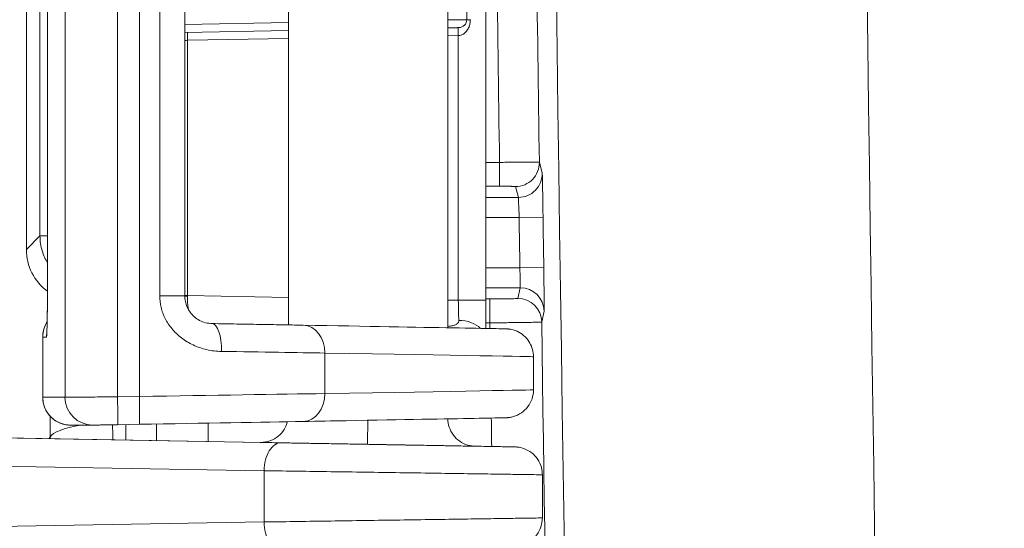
# Model space of a CAD drawing. Header units: inches. Extents: x -374 to 640, y -945 to 1059.
# Tile 141 of 222: x 119.777 to 121.013, y 49.73 to 50.369. Entities that reach past the tile are written whole.
import ezdxf

# ---------------------------------------------------------------- set-up
doc = ezdxf.new("R2010")
doc.units = ezdxf.units.IN
doc.header["$LTSCALE"] = 5
doc.header["$MEASUREMENT"] = 0
doc.layers.add('Visible (ANSI)', color=7, linetype='Continuous', lineweight=18)
doc.layers.add('Visible Narrow (ANSI)', color=7, linetype='Continuous', lineweight=5)

msp = doc.modelspace()

# ---------------------------------------------------------------- linework, layer by layer
at = {"layer": 'Visible (ANSI)'}
for p, q in [((120.1139, 50.91997), (120.1139, 49.98539)), ((120.3139, 50.92355), (120.3139, 49.98181)), ((120.36164, 50.88904), (120.36164, 50.01631)), ((119.98382, 50.02207), (119.98382, 50.88328)), ((119.78488, 50.08006), (119.78488, 50.83508)), ((119.81162, 50.83516), (119.81162, 50.07019)), ((120.33766, 50.36875), (120.33766, 50.5366)), ((119.98382, 50.35276), (120.1139, 50.35503)), ((119.8054, 49.97018), (119.8054, 49.89454)), ((120.42151, 49.94543), (120.42151, 49.90379)), ((119.84042, 49.85954), (119.8684, 49.85954)), ((119.89945, 49.86007), (119.92689, 49.86055)), ((119.90988, 49.84073), (119.90988, 49.86025)), ((120.07952, 49.83776), (119.75859, 49.84338)), ((120.36798, 49.83271), (120.34768, 49.83307)), ((120.43265, 49.79718), (120.43265, 49.74297))]:
    msp.add_line(p, q, dxfattribs=at)
for centre, major_axis, ratio, start_param, end_param in [((120.32766, 50.36875), (0, -0.01), 0.9998954, 0.0174533, 1.5707963), ((119.84989, 50.08008), (-0.04598, -0.04598), 0.9996955, 5.4979394, 6.4366021), ((120.13192, 49.95006), (0.00062, 0.03499), 0.7904204, 6.283182, 6.2835938), ((119.1715, 49.88259), (-1.25, -0.02121), 0.0002453, 3.1415885, 3.1415936), ((120.05488, 49.89829), (-0.24948, -0.00374), 0.000217, 6.283182, 6.2832076), ((119.92301, 49.86055), (-0.26506, -0.00463), 0.0002524, 1.5854216, 2.4823596), ((120.13192, 49.89916), (0.00062, -0.03499), 0.7904204, 6.2827736, 6.2831853), ((119.84042, 49.89454), (0, -0.035), 0.9998954, 0, 0.0000304), ((119.8684, 49.89454), (0, -0.035), 0.9998954, 0, 0.0174533), ((119.89883, 49.89507), (0.00061, -0.03499), 0.01446, 6.2829329, 6.2831853)]:
    msp.add_ellipse(centre, major_axis=major_axis, ratio=ratio, start_param=start_param, end_param=end_param, dxfattribs=at)
for points, knots in [([(120.3139, 50.35851), (120.31436, 50.35852), (120.31481, 50.35852), (120.31607, 50.35855), (120.31688, 50.35856), (120.31837, 50.35859), (120.31906, 50.3586), (120.32046, 50.35862), (120.32116, 50.35864), (120.32243, 50.35866), (120.323, 50.35867), (120.3241, 50.35869), (120.32463, 50.3587), (120.32554, 50.35871), (120.32592, 50.35872), (120.32663, 50.35873), (120.32693, 50.35874), (120.3274, 50.35875), (120.32757, 50.35875), (120.32779, 50.35875), (120.32785, 50.35876), (120.32784, 50.35876)], [0.035429, 0.035429, 0.035429, 0.035429, 0.09308989, 0.09308989, 0.20000009, 0.20000009, 0.29538955, 0.29538955, 0.40000007, 0.40000007, 0.49552041, 0.49552041, 0.60000004, 0.60000004, 0.6956674, 0.6956674, 0.80000002, 0.80000002, 0.89789191, 0.89789191, 1, 1, 1, 1]), ([(119.81054, 49.97455), (119.81054, 49.97455), (119.81054, 49.97455), (119.81054, 49.9746), (119.81057, 49.97494), (119.81065, 49.9764), (119.81071, 49.97795), (119.81088, 49.98298), (119.81098, 49.98715), (119.81118, 49.99808), (119.81128, 50.00536), (119.81145, 50.02189), (119.81151, 50.03142), (119.8116, 50.05062), (119.81162, 50.06046), (119.81162, 50.07019)], [0.14915857, 0.14915857, 0.14915857, 0.14915857, 0.15050991, 0.15050991, 0.17135049, 0.17135049, 0.21051955, 0.21051955, 0.27252264, 0.27252264, 0.34752865, 0.34752865, 0.42637606, 0.42637606, 0.50053629, 0.50053629, 0.50053629, 0.50053629]), ([(120.01798, 49.98708), (120.0152, 49.98713), (120.01246, 49.98751), (120.00721, 49.9889), (120.0047, 49.98989), (120, 49.99239), (119.99782, 49.9939), (119.99389, 49.99732), (119.99215, 49.99923), (119.98913, 50.00332), (119.98787, 50.00551), (119.98584, 50.01005), (119.98508, 50.01241), (119.98406, 50.01721), (119.98381, 50.01965), (119.98381, 50.02207)], [0, 0, 0, 0, 0.1428571, 0.1428571, 0.2857143, 0.2857143, 0.4285714, 0.4285714, 0.5714286, 0.5714286, 0.7142857, 0.7142857, 0.8571429, 0.8571429, 1, 1, 1, 1]), ([(120.36164, 50.01631), (120.36164, 50.00884), (120.36166, 50.00128), (120.36171, 49.9896), (120.36174, 49.98512), (120.36178, 49.98093)], [0, 0, 0, 0, 0.056914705, 0.056914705, 0.093945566, 0.093945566, 0.093945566, 0.093945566]), ([(119.8054, 49.97018), (119.8054, 49.97395), (119.80602, 49.97778), (119.80815, 49.9841), (119.80943, 49.98675), (119.81101, 49.98919)], [0, 0, 0, 0, 0.028763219, 0.028763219, 0.050823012, 0.050823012, 0.050823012, 0.050823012]), ([(120.13253, 49.98506), (120.12545, 49.98518), (120.11784, 49.98532), (120.10969, 49.98546), (120.10931, 49.98547), (120.10893, 49.98548), (120.10854, 49.98548), (120.09995, 49.98563), (120.09077, 49.9858), (120.08109, 49.98597), (120.07141, 49.98614), (120.06123, 49.98632), (120.0507, 49.9865), (120.05014, 49.98651), (120.04958, 49.98652), (120.04902, 49.98653), (120.03901, 49.98671), (120.02868, 49.98689), (120.01798, 49.98708)], [0, 0, 0, 0, 0.23877314, 0.23877314, 0.23877314, 0.25, 0.25, 0.25, 0.5, 0.5, 0.5, 0.75, 0.75, 0.75, 0.76327076, 0.76327076, 0.76327076, 0.99999387, 0.99999387, 0.99999387, 0.99999387]), ([(120.13255, 49.98506), (120.21296, 49.98363), (120.27715, 49.98248), (120.34257, 49.98129), (120.35957, 49.98097), (120.37638, 49.98065), (120.38056, 49.98057), (120.38468, 49.98049), (120.38569, 49.98047), (120.38678, 49.98044), (120.38705, 49.98043), (120.38753, 49.98042), (120.38766, 49.98042), (120.38821, 49.98039), (120.3884, 49.98038), (120.38902, 49.98034), (120.38931, 49.98032), (120.38998, 49.98026), (120.39025, 49.98023), (120.39085, 49.98016), (120.39119, 49.98012), (120.39225, 49.97996), (120.39304, 49.97982), (120.39696, 49.97899), (120.40017, 49.97782), (120.40595, 49.97472), (120.40864, 49.97274), (120.41331, 49.96817), (120.41535, 49.96552), (120.41839, 49.96016), (120.41951, 49.95744), (120.42109, 49.95165), (120.42151, 49.94853), (120.42151, 49.94543)], [0, 0, 0, 0, 1.0004479, 1.0004479, 1.52218, 1.52218, 1.7821918, 1.7821918, 1.9092947, 1.9092947, 1.9712793, 1.9712793, 2.0020969, 2.0020969, 2.0136745, 2.0136745, 2.0198997, 2.0198997, 2.0230087, 2.0230087, 2.0261174, 2.0261174, 2.0323641, 2.0323641, 2.0575163, 2.0575163, 2.082445, 2.082445, 2.1073718, 2.1073718, 2.1294467, 2.1294467, 2.1530531, 2.1530531, 2.1530531, 2.1530531]), ([(120.42151, 49.90379), (120.42151, 49.90002), (120.42088, 49.89619), (120.41849, 49.8891), (120.41671, 49.88573), (120.41224, 49.87979), (120.4095, 49.87714), (120.40339, 49.87291), (120.39994, 49.87127), (120.3956, 49.86999), (120.39479, 49.86978), (120.39347, 49.86949), (120.39295, 49.86939), (120.39189, 49.86921), (120.39134, 49.86913), (120.3906, 49.86903), (120.39036, 49.869), (120.38982, 49.86895), (120.38955, 49.86892), (120.38909, 49.86889), (120.38891, 49.86887), (120.3885, 49.86885), (120.38834, 49.86884), (120.38789, 49.86882), (120.38775, 49.86881), (120.38724, 49.86879), (120.38704, 49.86879), (120.38584, 49.86876), (120.38447, 49.86873), (120.37633, 49.86857), (120.36449, 49.86834), (120.31363, 49.86741), (120.25862, 49.86641), (120.16934, 49.86482), (120.1514, 49.8645), (120.13255, 49.86417)], [0, 0, 0, 0, 0.0287647, 0.0287647, 0.0570779, 0.0570779, 0.0854059, 0.0854059, 0.1137122, 0.1137122, 0.1201534, 0.1201534, 0.1242737, 0.1242737, 0.1289068, 0.1289068, 0.131415, 0.131415, 0.1352744, 0.1352744, 0.1397368, 0.1397368, 0.1475869, 0.1475869, 0.1668132, 0.1668132, 0.2244271, 0.2244271, 0.3973055, 0.3973055, 0.9176208, 0.9176208, 1.9184555, 1.9184555, 2.1529944, 2.1529944, 2.1529944, 2.1529944]), ([(119.84042, 49.85954), (119.84033, 49.85954), (119.84022, 49.85954), (119.83992, 49.85955), (119.83977, 49.85955), (119.83943, 49.85956), (119.83923, 49.85956), (119.8388, 49.85958), (119.83858, 49.85959), (119.83795, 49.85963), (119.83754, 49.85966), (119.83621, 49.85978), (119.83529, 49.85991), (119.83201, 49.86048), (119.82967, 49.86114), (119.82404, 49.86339), (119.82082, 49.8653), (119.81515, 49.87002), (119.81264, 49.8729), (119.80872, 49.87921), (119.80724, 49.88273), (119.80573, 49.88902), (119.8054, 49.89179), (119.8054, 49.89454)], [0, 0, 0, 0, 0.0031279, 0.0031279, 0.00499303, 0.00499303, 0.00675975, 0.00675975, 0.00857211, 0.00857211, 0.01170867, 0.01170867, 0.01881556, 0.01881556, 0.03711466, 0.03711466, 0.06499937, 0.06499937, 0.093331, 0.093331, 0.12165738, 0.12165738, 0.14263685, 0.14263685, 0.14263685, 0.14263685]), ([(120.07839, 49.83776), (120.07839, 49.83776), (120.07839, 49.83776), (120.07844, 49.83776), (120.07846, 49.83776), (120.07854, 49.83776), (120.07857, 49.83776), (120.07863, 49.83776), (120.07866, 49.83776), (120.07871, 49.83776), (120.07875, 49.83776), (120.07885, 49.83776), (120.07894, 49.83776), (120.07937, 49.83776), (120.07975, 49.83777), (120.08083, 49.8378), (120.08155, 49.83785), (120.08443, 49.83813), (120.08658, 49.83854), (120.09226, 49.84019), (120.09573, 49.84184), (120.10187, 49.84608), (120.10462, 49.84872), (120.10909, 49.85466), (120.11087, 49.85803), (120.11231, 49.8623), (120.11254, 49.86305), (120.11274, 49.86382)], [0.39189291, 0.39189291, 0.39189291, 0.39189291, 0.39536557, 0.39536557, 0.39723232, 0.39723232, 0.39792182, 0.39792182, 0.39826625, 0.39826625, 0.3986113, 0.3986113, 0.39930906, 0.39930906, 0.40210894, 0.40210894, 0.40760151, 0.40760151, 0.42413558, 0.42413558, 0.45266994, 0.45266994, 0.48098858, 0.48098858, 0.50931558, 0.50931558, 0.5153062, 0.5153062, 0.5153062, 0.5153062]), ([(120.31391, 49.86742), (120.31397, 49.86385), (120.3146, 49.86025), (120.31692, 49.85335), (120.3187, 49.84998), (120.32316, 49.84404), (120.32591, 49.84139), (120.33202, 49.83716), (120.33546, 49.83552), (120.34079, 49.83395), (120.34261, 49.83357), (120.34535, 49.83321), (120.34628, 49.83313), (120.3475, 49.83307), (120.34787, 49.83306), (120.34809, 49.83305), (120.34812, 49.83305), (120.34817, 49.83305), (120.34818, 49.83305), (120.34819, 49.83305), (120.3482, 49.83305), (120.3482, 49.83305)], [0.00159737, 0.00159737, 0.00159737, 0.00159737, 0.02876159, 0.02876159, 0.05707291, 0.05707291, 0.08540027, 0.08540027, 0.11372689, 0.11372689, 0.12775259, 0.12775259, 0.13480467, 0.13480467, 0.13717372, 0.13717372, 0.13897612, 0.13897612, 0.1407076, 0.1407076, 0.14306218, 0.14306218, 0.14306218, 0.14306218]), ([(119.86901, 49.85955), (119.86904, 49.85955), (119.86922, 49.85955), (119.86956, 49.85956), (119.86965, 49.85956), (119.86975, 49.85956), (119.86986, 49.85956), (119.87032, 49.85957), (119.87097, 49.85958), (119.87179, 49.85959), (119.87191, 49.8596), (119.87204, 49.8596), (119.87217, 49.8596), (119.87312, 49.85962), (119.87428, 49.85964), (119.87561, 49.85966), (119.87709, 49.85968), (119.87878, 49.85971), (119.88065, 49.85975), (119.88243, 49.85978), (119.88436, 49.85981), (119.8864, 49.85985), (119.88661, 49.85985), (119.88683, 49.85985), (119.88704, 49.85986), (119.88889, 49.85989), (119.89083, 49.85992), (119.89278, 49.85996), (119.89318, 49.85996), (119.89358, 49.85997), (119.89399, 49.85998), (119.89578, 49.86001), (119.89759, 49.86004), (119.89945, 49.86007)], [0, 0, 0, 0, 0.1131954, 0.1131954, 0.1131954, 0.1428571, 0.1428571, 0.1428571, 0.2674532, 0.2674532, 0.2674532, 0.2857143, 0.2857143, 0.2857143, 0.4213646, 0.4213646, 0.4213646, 0.5714286, 0.5714286, 0.5714286, 0.7142857, 0.7142857, 0.7142857, 0.7291785, 0.7291785, 0.7291785, 0.8571429, 0.8571429, 0.8571429, 0.8833848, 0.8833848, 0.8833848, 1, 1, 1, 1]), ([(120.36797, 49.83271), (120.37888, 49.83252), (120.38717, 49.83237), (120.39468, 49.83224), (120.39641, 49.83221), (120.39773, 49.83219), (120.39799, 49.83218), (120.39821, 49.83218), (120.39826, 49.83218), (120.39833, 49.83218), (120.39835, 49.83218), (120.39842, 49.83217), (120.39844, 49.83217), (120.39849, 49.83217), (120.39852, 49.83217), (120.3986, 49.83217), (120.39866, 49.83217), (120.39878, 49.83217), (120.39883, 49.83216), (120.39898, 49.83216), (120.3991, 49.83215), (120.39969, 49.83213), (120.4002, 49.83209), (120.40167, 49.83197), (120.40264, 49.83184), (120.40652, 49.83117), (120.4094, 49.83029), (120.41549, 49.82753), (120.41869, 49.82541), (120.42416, 49.82034), (120.42651, 49.81734), (120.4301, 49.81083), (120.43138, 49.80724), (120.43245, 49.80148), (120.43265, 49.79933), (120.43265, 49.79718)], [0, 0, 0, 0, 0.15107132, 0.15107132, 0.22472029, 0.22472029, 0.25232537, 0.25232537, 0.26267325, 0.26267325, 0.26655413, 0.26655413, 0.26801017, 0.26801017, 0.26894401, 0.26894401, 0.26988946, 0.26988946, 0.27035913, 0.27035913, 0.27130718, 0.27130718, 0.27508613, 0.27508613, 0.28254896, 0.28254896, 0.30509379, 0.30509379, 0.33356784, 0.33356784, 0.36188919, 0.36188919, 0.39021615, 0.39021615, 0.4065481, 0.4065481, 0.4065481, 0.4065481]), ([(120.43265, 49.74297), (120.43265, 49.7392), (120.43203, 49.73537), (120.42963, 49.72828), (120.42786, 49.72491), (120.42339, 49.71896), (120.42064, 49.71632), (120.41453, 49.71209), (120.41109, 49.71044), (120.40576, 49.70887), (120.40395, 49.70849), (120.40121, 49.70814), (120.40028, 49.70806), (120.39926, 49.70801), (120.39915, 49.708), (120.39895, 49.708), (120.39887, 49.70799), (120.39873, 49.70799), (120.39867, 49.70799), (120.39854, 49.70798), (120.3985, 49.70798), (120.39843, 49.70798), (120.39841, 49.70798), (120.39835, 49.70798), (120.39832, 49.70798), (120.39823, 49.70798), (120.39817, 49.70798), (120.39782, 49.70797), (120.39735, 49.70796), (120.39459, 49.70791), (120.39047, 49.70784), (120.38003, 49.70766), (120.37446, 49.70756), (120.36797, 49.70744)], [0, 0, 0, 0, 0.02876363, 0.02876363, 0.05707474, 0.05707474, 0.08540207, 0.08540207, 0.11372882, 0.11372882, 0.12775434, 0.12775434, 0.13477697, 0.13477697, 0.13565589, 0.13565589, 0.136383, 0.136383, 0.13710571, 0.13710571, 0.1385513, 0.1385513, 0.14001821, 0.14001821, 0.144416, 0.144416, 0.1576024, 0.1576024, 0.19719351, 0.19719351, 0.31685444, 0.31685444, 0.40675368, 0.40675368, 0.40675368, 0.40675368])]:
    msp.add_open_spline(points, degree=3, knots=knots, dxfattribs=at)
for points in [[(120.33766, 50.36875), (120.33766, 50.36875), (120.33766, 50.36875), (120.33766, 50.36875)], [(120.13837, 49.83671), (120.14776, 49.83654), (120.15754, 49.83637), (120.16752, 49.8362)], [(120.1385, 49.83671), (120.14408, 49.83661), (120.14994, 49.83651), (120.15603, 49.8364)], [(120.26998, 49.83441), (120.27601, 49.83431), (120.28182, 49.83421), (120.28737, 49.83411)], [(120.43265, 49.79718), (120.43265, 49.79718), (120.43265, 49.79718), (120.43265, 49.79718)]]:
    msp.add_open_spline(points, degree=3, dxfattribs=at)
at = {"layer": 'Visible Narrow (ANSI)'}
for p, q in [((119.83341, 49.89454), (119.83341, 51.01081)), ((119.89934, 49.89507), (119.89934, 51.01029)), ((119.92679, 49.89555), (119.92679, 51.00981)), ((119.9523, 50.02207), (119.9523, 50.88328)), ((119.81162, 50.83516), (119.81162, 50.07019)), ((119.80199, 50.09718), (119.80199, 50.81797)), ((119.98382, 50.36275), (120.1139, 50.36503)), ((120.34225, 50.36875), (120.33766, 50.36875)), ((119.98718, 50.34283), (120.1139, 50.34504)), ((120.3139, 50.34853), (120.32715, 50.34876)), ((120.32715, 50.34876), (120.32715, 50.01631)), ((119.98718, 50.02225), (119.98718, 50.34283)), ((120.37889, 50.18955), (120.36164, 50.18955)), ((120.37889, 50.18955), (120.37889, 50.15956)), ((120.43252, 50.17591), (120.4289, 50.18963)), ((120.37889, 50.15956), (120.36164, 50.15956)), ((120.40252, 50.14549), (120.3989, 50.15921)), ((120.40252, 50.14549), (120.36164, 50.14549)), ((120.40353, 50.12049), (120.36164, 50.12049)), ((120.43353, 50.12092), (120.40353, 50.12049)), ((119.78488, 50.08006), (119.80199, 50.09718)), ((119.81162, 50.09718), (119.80199, 50.09718)), ((119.81162, 50.07019), (119.81162, 50.07019)), ((120.40443, 50.0571), (120.36164, 50.0571)), ((120.43443, 50.05752), (120.40443, 50.0571)), ((120.40498, 50.0321), (120.36164, 50.0321)), ((120.40181, 50.01864), (120.40498, 50.0321)), ((119.98382, 50.02207), (119.9523, 50.02207)), ((119.98382, 50.02225), (119.98718, 50.02225)), ((119.98718, 50.02225), (120.1139, 50.02003)), ((120.3139, 50.01654), (120.32715, 50.01631)), ((120.36164, 50.01631), (120.32715, 50.01631)), ((120.36164, 50.01803), (120.36681, 50.01803)), ((120.36681, 49.98804), (120.36681, 50.01803)), ((119.95411, 50.00719), (119.95411, 50.00719)), ((119.95412, 50.00715), (119.95412, 50.00715)), ((119.95413, 50.00709), (119.95413, 50.00709)), ((120.4318, 49.98908), (120.43498, 50.00253)), ((120.34397, 49.98804), (120.34397, 49.98804)), ((120.36173, 49.98804), (120.36681, 49.98804)), ((119.81017, 49.97018), (119.80542, 49.97018)), ((119.80542, 49.89454), (119.80542, 49.97018)), ((120.01319, 49.95394), (120.01319, 49.95394)), ((120.15959, 49.89916), (120.15959, 49.95006)), ((119.80542, 49.89454), (119.83341, 49.89454)), ((119.89934, 49.89507), (119.92679, 49.89555)), ((119.81484, 49.87063), (119.81484, 49.8446)), ((119.94843, 49.84006), (119.94843, 49.86093)), ((120.01319, 49.83893), (120.01319, 49.86206)), ((119.65123, 49.84522), (120.10488, 49.83729)), ((120.07952, 49.83776), (119.75859, 49.84338)), ((119.81331, 49.84243), (119.81484, 49.84459)), ((120.36797, 49.83271), (120.34768, 49.83307)), ((119.62974, 49.81023), (120.08338, 49.8023)), ((120.08338, 49.8023), (120.08338, 49.73786)), ((119.62974, 49.72993), (120.08338, 49.73786))]:
    msp.add_line(p, q, dxfattribs=at)
for centre, radius, start, end in [((132.61238, 552.0832), 507.11098, 269.3079848, 269.3079849), ((132.61238, 552.0832), 507.11098, 269.3364756, 269.3364757), ((132.61238, 552.0832), 507.11098, 270.0142531, 270.0142532), ((132.61238, -437.54305), 507.11098, 89.30796703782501, 89.30796710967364), ((132.61238, -437.54305), 507.11098, 89.98574681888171, 89.98574689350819), ((132.61238, -437.54305), 507.11098, 90.66352429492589, 90.66352437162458), ((132.61238, -437.54305), 507.11098, 90.69201509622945, 90.69201518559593), ((627.42551, 57.27007), 507.02178, 178.9088992, 181.0911008), ((627.42551, 57.27007), 506.63178, 178.9088992, 181.0911008), ((627.42551, 57.27007), 507.09605, 180.7394685, 180.8000398), ((627.42551, 57.27007), 507.04605, 180.7394584, 180.8001107), ((627.42551, 57.27007), 507.07238, 180.8078812, 180.8150456), ((627.42551, 57.27007), 507.04238, 180.8078812, 180.8150456), ((627.42551, 57.27007), 507.11098, 180.822787, 180.8236009), ((627.42551, 57.27007), 507.04598, 180.8227751, 181.0911008), ((627.42551, 57.27007), 507.11098, 180.8363032, 180.8403404)]:
    msp.add_arc(centre, radius, start, end, dxfattribs=at)
for centre, major_axis, ratio, start_param, end_param in [((119.98733, 50.34283), (-0.00017, 0.01), 0.01446, 0.0398442, 1.5705439), ((120.3989, 50.18921), (0.02901, 0.00766), 0.9998371, 4.4543497, 6.0390321), ((120.40252, 50.17549), (0.02901, 0.00766), 0.9998371, 4.4543243, 6.039034), ((120.40329, 50.12048), (0.00077, -0.02501), 0.0095143, 1.5708907, 3.1238224), ((120.40498, 50.0021), (0.0292, -0.00688), 0.9998392, 0.2458148, 1.8022045), ((119.98754, 50.02207), (0.025, 0.00001), 0.0174522, 4.5626888, 4.6976028), ((120.32765, 50.01631), (0.00061, -0.03502), 0.0144762, 4.7120667, 5.515928), ((120.40181, 49.98864), (0.0292, -0.00688), 0.9998392, 0.2458173, 1.8021796), ((119.84042, 49.97018), (0, 0.035), 0.9998954, 0.9978702, 1.5707963), ((120.01737, 49.95208), (0.00062, 0.03499), 0.3581158, 4.7186657, 6.2834403), ((120.32695, 49.96589), (-0.035, -0.00052), 0.7201244, 3.7663758, 4.6789877), ((119.84517, 49.97018), (0, 0.035), 0.9998954, 1.4138263, 1.5707963), ((119.84517, 49.97018), (0, 0.035), 0.9998954, 1.4040326, 1.4041195), ((120.13192, 49.95006), (0.00062, 0.03499), 0.7904204, 4.7264413, 6.283182), ((120.05489, 49.97392), (-0.24949, -0.00374), 0.000217, 0.0000199, 0.0144337), ((119.92247, 49.95368), (-0.29999, 0.00462), 0.0002232, 3.8008727, 4.34613), ((119.1715, 49.96664), (1.25, -0.02121), 0.0002453, 0.0000042, 0.6592271), ((119.1715, 49.88259), (-1.25, -0.02121), 0.0002453, 2.4823644, 3.1415885), ((120.05488, 49.89829), (-0.24948, -0.00374), 0.000217, 0.0000223, 0.0144594), ((119.84042, 49.89454), (0, -0.035), 0.9998954, 4.712389, 6.2831549), ((119.8684, 49.89454), (0, -0.035), 0.9998954, 4.712389, 6.2831736), ((119.89883, 49.89507), (0.00061, -0.03499), 0.01446, 0, 1.5705433), ((119.92245, 49.89555), (-0.3, -0.00463), 0.0002229, 1.5852556, 2.482367), ((119.92628, 49.89555), (0.00061, -0.03499), 0.01446, 0.0000011, 1.570544), ((120.13192, 49.89916), (0.00062, -0.03499), 0.7904204, 0, 1.5567442), ((120.21359, 49.8704), (-0.00061, -0.03499), 0.0022953, 0.0000023, 1.4335349), ((119.89425, 49.84451), (-0.07995, -0.00221), 0.2340195, 5.2414922, 6.161096), ((119.89256, 49.8632), (0.00072, -0.03499), 0.0151539, 0.8841651, 1.4779255), ((119.78007, 49.8446), (0.02861, -0.02016), 0.9802271, 0.5595667, 0.6231766), ((120.10427, 49.8023), (0.00061, 0.03499), 0.5966078, 0.0000669, 1.5812275), ((120.10427, 49.73786), (0.00061, -0.03499), 0.5966078, 4.7019578, 6.2831253)]:
    msp.add_ellipse(centre, major_axis=major_axis, ratio=ratio, start_param=start_param, end_param=end_param, dxfattribs=at)
for points, knots in [([(120.3139, 50.3685), (120.31623, 50.36853), (120.32113, 50.36858), (120.3279, 50.36865), (120.33344, 50.36871), (120.33689, 50.36875), (120.33766, 50.36875), (120.33766, 50.36875)], [0.0223752, 0.0223752, 0.0223752, 0.0223752, 0.2, 0.4, 0.6, 0.8, 0.99079248, 0.99079248, 0.99079248, 0.99079248]), ([(120.32715, 50.34876), (120.32711, 50.35007), (120.32707, 50.35138), (120.32704, 50.35259), (120.32701, 50.35379), (120.32698, 50.3549), (120.32696, 50.35583), (120.32695, 50.35675), (120.32693, 50.35749), (120.32693, 50.358), (120.32693, 50.35842), (120.32693, 50.35867), (120.32694, 50.35874)], [0, 0, 0, 0, 0.25, 0.25, 0.25, 0.5, 0.5, 0.5, 0.75, 0.75, 0.75, 0.96286542, 0.96286542, 0.96286542, 0.96286542]), ([(120.32715, 50.34876), (120.32853, 50.34881), (120.32992, 50.34908), (120.33132, 50.34964), (120.3314, 50.34967), (120.33148, 50.3497), (120.33156, 50.34974), (120.33288, 50.35029), (120.3342, 50.3511), (120.33546, 50.3522), (120.33559, 50.35232), (120.33573, 50.35244), (120.33586, 50.35256), (120.33704, 50.35367), (120.33815, 50.35504), (120.33909, 50.35664), (120.33923, 50.35689), (120.33938, 50.35715), (120.33952, 50.35741), (120.34036, 50.359), (120.34102, 50.36076), (120.34148, 50.36252), (120.34158, 50.36292), (120.34167, 50.36331), (120.34175, 50.36371), (120.34209, 50.36537), (120.34225, 50.36703), (120.34225, 50.36875)], [0, 0, 0, 0, 0.2, 0.2, 0.2, 0.21129724, 0.21129724, 0.21129724, 0.4, 0.4, 0.4, 0.41989813, 0.41989813, 0.41989813, 0.59999999, 0.59999999, 0.59999999, 0.62838458, 0.62838458, 0.62838458, 0.79999999, 0.79999999, 0.79999999, 0.83855453, 0.83855453, 0.83855453, 0.99999999, 0.99999999, 0.99999999, 0.99999999]), ([(120.4289, 50.18963), (120.42888, 50.18965), (120.42855, 50.18967), (120.42781, 50.18969), (120.42777, 50.18969), (120.42773, 50.18969), (120.42768, 50.18969), (120.42694, 50.18971), (120.42584, 50.18972), (120.42429, 50.18973), (120.42404, 50.18973), (120.42377, 50.18974), (120.42349, 50.18974), (120.42197, 50.18974), (120.42009, 50.18975), (120.41781, 50.18975), (120.41712, 50.18975), (120.41639, 50.18975), (120.41562, 50.18975), (120.41339, 50.18975), (120.41084, 50.18974), (120.40797, 50.18973), (120.40661, 50.18973), (120.40517, 50.18972), (120.40367, 50.18972), (120.40093, 50.1897), (120.39796, 50.18969), (120.3948, 50.18967), (120.39258, 50.18966), (120.39026, 50.18964), (120.38786, 50.18962), (120.38497, 50.1896), (120.38197, 50.18958), (120.37889, 50.18955)], [0, 0, 0, 0, 0.16666667, 0.16666667, 0.16666667, 0.17621644, 0.17621644, 0.17621644, 0.33333333, 0.33333333, 0.33333333, 0.35939198, 0.35939198, 0.35939198, 0.5, 0.5, 0.5, 0.54250702, 0.54250702, 0.54250702, 0.66666667, 0.66666667, 0.66666667, 0.72572317, 0.72572317, 0.72572317, 0.83333333, 0.83333333, 0.83333333, 0.90886579, 0.90886579, 0.90886579, 1, 1, 1, 1]), ([(120.3989, 50.15921), (120.39889, 50.15923), (120.39876, 50.15926), (120.39847, 50.15928), (120.39817, 50.15931), (120.39771, 50.15933), (120.39706, 50.15936), (120.39695, 50.15936), (120.39685, 50.15936), (120.39674, 50.15937), (120.39613, 50.15939), (120.39537, 50.15941), (120.39446, 50.15943), (120.39418, 50.15943), (120.39389, 50.15944), (120.39359, 50.15945), (120.3927, 50.15946), (120.39167, 50.15948), (120.39052, 50.15949), (120.38998, 50.1595), (120.3894, 50.15951), (120.3888, 50.15951), (120.3877, 50.15952), (120.38651, 50.15953), (120.38525, 50.15954), (120.38437, 50.15955), (120.38344, 50.15955), (120.38248, 50.15955), (120.38134, 50.15956), (120.38015, 50.15956), (120.37889, 50.15956)], [0, 0, 0, 0, 0.16666667, 0.16666667, 0.16666667, 0.33333333, 0.33333333, 0.33333333, 0.35924277, 0.35924277, 0.35924277, 0.5, 0.5, 0.5, 0.54236115, 0.54236115, 0.54236115, 0.66666667, 0.66666667, 0.66666667, 0.72543543, 0.72543543, 0.72543543, 0.83333333, 0.83333333, 0.83333333, 0.90945157, 0.90945157, 0.90945157, 1, 1, 1, 1]), ([(119.81161, 50.06315), (119.80883, 50.06769), (119.80398, 50.07815), (119.80199, 50.09054), (119.80199, 50.09718)], [0.72143951, 0.72143951, 0.72143951, 0.72143951, 0.85714286, 1, 1, 1, 1]), ([(120.40498, 50.0321), (120.40498, 50.0321), (120.40498, 50.03211), (120.40498, 50.03212), (120.405, 50.03218), (120.405, 50.03235), (120.40501, 50.03266), (120.40501, 50.03271), (120.40501, 50.03277), (120.40501, 50.03284), (120.40501, 50.03319), (120.40501, 50.03369), (120.405, 50.03436), (120.405, 50.03448), (120.405, 50.03462), (120.405, 50.03476), (120.40499, 50.03548), (120.40497, 50.03638), (120.40495, 50.03747), (120.40495, 50.0377), (120.40494, 50.03793), (120.40494, 50.03818), (120.40492, 50.03934), (120.40489, 50.0407), (120.40485, 50.04228), (120.40484, 50.04263), (120.40483, 50.043), (120.40482, 50.04337), (120.40478, 50.04502), (120.40473, 50.04689), (120.40467, 50.04893), (120.40466, 50.04942), (120.40464, 50.04991), (120.40463, 50.05042), (120.40457, 50.05251), (120.4045, 50.05476), (120.40443, 50.0571)], [0, 0, 0, 0, 0.0238605, 0.0238605, 0.0238605, 0.1666667, 0.1666667, 0.1666667, 0.192191, 0.192191, 0.192191, 0.3333333, 0.3333333, 0.3333333, 0.360617, 0.360617, 0.360617, 0.5, 0.5, 0.5, 0.528983, 0.528983, 0.528983, 0.6666667, 0.6666667, 0.6666667, 0.6972662, 0.6972662, 0.6972662, 0.8333333, 0.8333333, 0.8333333, 0.8657132, 0.8657132, 0.8657132, 1, 1, 1, 1]), ([(120.43498, 50.00253), (120.43499, 50.00259), (120.43501, 50.00335), (120.43501, 50.00698), (120.43496, 50.01373), (120.43486, 50.02421), (120.43468, 50.03906), (120.43452, 50.05098), (120.43443, 50.05752)], [0, 0, 0, 0, 0.16666667, 0.33333333, 0.5, 0.66666667, 0.83333333, 1, 1, 1, 1]), ([(120.0299, 49.95208), (120.02351, 49.95218), (120.01735, 49.95295), (120.0114, 49.95433), (120.00545, 49.95571), (119.99972, 49.9577), (119.99437, 49.9602), (119.98903, 49.96271), (119.98408, 49.96573), (119.97962, 49.96915), (119.97516, 49.97257), (119.97119, 49.97639), (119.96777, 49.98048), (119.96435, 49.98458), (119.96148, 49.98895), (119.95919, 49.99351), (119.95689, 49.99806), (119.95516, 50.0028), (119.95401, 50.00758), (119.95287, 50.01235), (119.9523, 50.01717), (119.9523, 50.02207)], [0.0000017, 0.0000017, 0.0000017, 0.0000017, 0.14285811, 0.14285811, 0.14285811, 0.28571509, 0.28571509, 0.28571509, 0.42857208, 0.42857208, 0.42857208, 0.57142906, 0.57142906, 0.57142906, 0.71428604, 0.71428604, 0.71428604, 0.85714302, 0.85714302, 0.85714302, 1, 1, 1, 1]), ([(119.98717, 50.02164), (119.98714, 50.01869), (119.98727, 50.01291), (119.98786, 50.00749), (119.98825, 50.005)], [0.00000176, 0.00000176, 0.00000176, 0.00000176, 0.16666667, 0.32614795, 0.32614795, 0.32614795, 0.32614795]), ([(119.98718, 50.02225), (119.98718, 50.02214), (119.98718, 50.02204), (119.98718, 50.02184), (119.98717, 50.02174), (119.98717, 50.02164)], [0, 0, 0, 0, 0.5, 0.5, 1, 1, 1, 1]), ([(120.36681, 50.01803), (120.36729, 50.01803), (120.36777, 50.01803), (120.36825, 50.01803), (120.37, 50.01803), (120.37179, 50.01804), (120.37363, 50.01804), (120.37424, 50.01805), (120.37486, 50.01805), (120.37549, 50.01805), (120.37725, 50.01806), (120.37904, 50.01807), (120.38084, 50.01808), (120.38158, 50.01809), (120.38233, 50.01809), (120.38307, 50.0181), (120.38477, 50.01812), (120.38646, 50.01814), (120.38811, 50.01816), (120.38893, 50.01817), (120.38974, 50.01818), (120.39054, 50.01819), (120.39203, 50.01822), (120.39347, 50.01824), (120.39478, 50.01828), (120.39557, 50.01829), (120.39631, 50.01831), (120.397, 50.01833), (120.39808, 50.01837), (120.39903, 50.0184), (120.39979, 50.01844), (120.40034, 50.01846), (120.40078, 50.01849), (120.40112, 50.01852), (120.40155, 50.01856), (120.4018, 50.0186), (120.40181, 50.01864)], [0, 0, 0, 0, 0.0361122, 0.0361122, 0.0361122, 0.16666667, 0.16666667, 0.16666667, 0.21033079, 0.21033079, 0.21033079, 0.33333333, 0.33333333, 0.33333333, 0.38396154, 0.38396154, 0.38396154, 0.5, 0.5, 0.5, 0.55773038, 0.55773038, 0.55773038, 0.66666667, 0.66666667, 0.66666667, 0.73137116, 0.73137116, 0.73137116, 0.83333333, 0.83333333, 0.83333333, 0.90604845, 0.90604845, 0.90604845, 1, 1, 1, 1]), ([(120.32774, 49.99109), (120.32777, 49.99028), (120.32765, 49.98955), (120.32732, 49.98872), (120.32724, 49.98856), (120.32679, 49.98771), (120.32624, 49.9871), (120.3254, 49.98649), (120.3253, 49.98642), (120.32433, 49.98579), (120.32325, 49.98531), (120.32057, 49.98448), (120.31893, 49.98414), (120.31705, 49.98386), (120.31698, 49.98386), (120.31596, 49.98371), (120.31495, 49.9836), (120.3139, 49.9835)], [0, 0, 0, 0, 0.11386387, 0.11386387, 0.14285714, 0.14285714, 0.26813816, 0.26813816, 0.28571429, 0.28571429, 0.422494, 0.422494, 0.57142857, 0.57142857, 0.5766619, 0.5766619, 0.65435334, 0.65435334, 0.65435334, 0.65435334]), ([(120.36681, 49.98804), (120.36769, 49.98804), (120.36859, 49.98805), (120.36949, 49.98805), (120.37271, 49.98808), (120.37605, 49.9881), (120.37947, 49.98813), (120.38061, 49.98814), (120.38176, 49.98815), (120.38292, 49.98816), (120.38619, 49.98819), (120.38952, 49.98822), (120.39287, 49.98826), (120.39425, 49.98827), (120.39562, 49.98829), (120.397, 49.98831), (120.40016, 49.98834), (120.4033, 49.98838), (120.40637, 49.98842), (120.40789, 49.98845), (120.4094, 49.98847), (120.41087, 49.98849), (120.41365, 49.98853), (120.41631, 49.98858), (120.41876, 49.98862), (120.42022, 49.98865), (120.4216, 49.98868), (120.42288, 49.98871), (120.42489, 49.98876), (120.42665, 49.9888), (120.42806, 49.98885), (120.42907, 49.98888), (120.4299, 49.98892), (120.43052, 49.98895), (120.43132, 49.98899), (120.43177, 49.98903), (120.4318, 49.98907)], [0, 0, 0, 0, 0.03652434, 0.03652434, 0.03652434, 0.16666667, 0.16666667, 0.16666667, 0.2102105, 0.2102105, 0.2102105, 0.33333333, 0.33333333, 0.33333333, 0.38398699, 0.38398699, 0.38398699, 0.5, 0.5, 0.5, 0.55769712, 0.55769712, 0.55769712, 0.66666667, 0.66666667, 0.66666667, 0.73152282, 0.73152282, 0.73152282, 0.83333333, 0.83333333, 0.83333333, 0.90539375, 0.90539375, 0.90539375, 0.9987943, 0.9987943, 0.9987943, 0.9987943]), ([(119.83341, 49.89454), (119.83348, 49.89454), (119.83471, 49.89455), (119.83976, 49.89459), (119.84775, 49.89465), (119.85828, 49.89474), (119.87082, 49.89484), (119.88474, 49.89495), (119.89448, 49.89503), (119.89934, 49.89507)], [0.00000001, 0.00000001, 0.00000001, 0.00000001, 0.14285714, 0.28571429, 0.42857143, 0.57142857, 0.71428571, 0.85714286, 0.99996582, 0.99996582, 0.99996582, 0.99996582]), ([(120.1605, 49.83633), (120.1599, 49.83634), (120.15062, 49.83651), (120.13365, 49.8368), (120.11246, 49.83717), (120.09569, 49.83746), (120.08406, 49.83766), (120.07808, 49.83777), (120.07801, 49.83777), (120.08386, 49.83766), (120.09537, 49.83746), (120.11203, 49.83717), (120.12755, 49.8369), (120.13688, 49.83674), (120.1385, 49.83671)], [0.12871667, 0.12871667, 0.12871667, 0.12871667, 0.13333333, 0.2, 0.26666667, 0.33333333, 0.4, 0.46666667, 0.53333333, 0.6, 0.66666667, 0.73333333, 0.8, 0.81378898, 0.81378898, 0.81378898, 0.81378898]), ([(120.10488, 49.83729), (120.11348, 49.83714), (120.12247, 49.83699), (120.13189, 49.83682), (120.13332, 49.8368), (120.13476, 49.83677), (120.1362, 49.83675), (120.13692, 49.83673), (120.13764, 49.83672), (120.13837, 49.83671)], [0, 0, 0, 0, 0.062037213, 0.062037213, 0.062037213, 0.071428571, 0.071428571, 0.071428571, 0.07609021, 0.07609021, 0.07609021, 0.07609021]), ([(120.15603, 49.8364), (120.15673, 49.83639), (120.16602, 49.83623), (120.18491, 49.8359), (120.20348, 49.83557), (120.21298, 49.83541)], [0.86125664, 0.86125664, 0.86125664, 0.86125664, 0.86666667, 0.93333333, 1, 1, 1, 1]), ([(120.16752, 49.8362), (120.16858, 49.83618), (120.16964, 49.83616), (120.1707, 49.83614), (120.18146, 49.83595), (120.19244, 49.83576), (120.20349, 49.83557), (120.20464, 49.83555), (120.20579, 49.83553), (120.20695, 49.83551), (120.21822, 49.83531), (120.22955, 49.83512), (120.24072, 49.83492), (120.24164, 49.8349), (120.24256, 49.83489), (120.24349, 49.83487), (120.25485, 49.83467), (120.26605, 49.83448), (120.27687, 49.83429), (120.27754, 49.83428), (120.27821, 49.83427), (120.27888, 49.83425), (120.28986, 49.83406), (120.30046, 49.83388), (120.31046, 49.8337), (120.31088, 49.8337), (120.3113, 49.83369), (120.31171, 49.83368), (120.32186, 49.83351), (120.33138, 49.83334), (120.3401, 49.83319), (120.3403, 49.83318), (120.3405, 49.83318), (120.34069, 49.83318), (120.34954, 49.83302), (120.35756, 49.83288), (120.36458, 49.83276), (120.37166, 49.83264), (120.37773, 49.83253), (120.38268, 49.83245), (120.38275, 49.83245), (120.38282, 49.83244), (120.38289, 49.83244), (120.38771, 49.83236), (120.39145, 49.83229), (120.39402, 49.83225), (120.39411, 49.83225), (120.39419, 49.83225), (120.39427, 49.83225), (120.39672, 49.8322), (120.39805, 49.83218), (120.39824, 49.83218), (120.39825, 49.83218), (120.39826, 49.83218), (120.39826, 49.83218), (120.39833, 49.83218), (120.3973, 49.8322), (120.39517, 49.83223), (120.39502, 49.83224), (120.39486, 49.83224), (120.39469, 49.83224), (120.39245, 49.83228), (120.38917, 49.83234), (120.38494, 49.83241), (120.38454, 49.83242), (120.38414, 49.83243), (120.38372, 49.83243), (120.3794, 49.83251), (120.37417, 49.8326), (120.36797, 49.83271)], [0.13646973, 0.13646973, 0.13646973, 0.13646973, 0.14285714, 0.14285714, 0.14285714, 0.2075357, 0.2075357, 0.2075357, 0.21428571, 0.21428571, 0.21428571, 0.28026164, 0.28026164, 0.28026164, 0.28571429, 0.28571429, 0.28571429, 0.35298507, 0.35298507, 0.35298507, 0.35714286, 0.35714286, 0.35714286, 0.42570758, 0.42570758, 0.42570758, 0.42857143, 0.42857143, 0.42857143, 0.49842927, 0.49842927, 0.49842927, 0.5, 0.5, 0.5, 0.57114999, 0.57114999, 0.57114999, 0.64285714, 0.64285714, 0.64285714, 0.64387034, 0.64387034, 0.64387034, 0.71428571, 0.71428571, 0.71428571, 0.71659159, 0.71659159, 0.71659159, 0.78571429, 0.78571429, 0.78571429, 0.7893146, 0.7893146, 0.7893146, 0.85714286, 0.85714286, 0.85714286, 0.86203123, 0.86203123, 0.86203123, 0.92857143, 0.92857143, 0.92857143, 0.93479038, 0.93479038, 0.93479038, 1, 1, 1, 1]), ([(120.21298, 49.83541), (120.22248, 49.83524), (120.24106, 49.83492), (120.25997, 49.83459), (120.26928, 49.83442), (120.26998, 49.83441)], [0, 0, 0, 0, 0.06666667, 0.13333333, 0.1387256, 0.1387256, 0.1387256, 0.1387256]), ([(120.28737, 49.83411), (120.28906, 49.83408), (120.29848, 49.83392), (120.31412, 49.83364), (120.33089, 49.83335), (120.34252, 49.83315), (120.3485, 49.83305), (120.34857, 49.83305), (120.34272, 49.83315), (120.33122, 49.83335), (120.31455, 49.83364), (120.29346, 49.83401), (120.27652, 49.83431), (120.26726, 49.83447), (120.26665, 49.83448)], [0.18566567, 0.18566567, 0.18566567, 0.18566567, 0.2, 0.26666667, 0.33333333, 0.4, 0.46666667, 0.53333333, 0.6, 0.66666667, 0.73333333, 0.8, 0.86666667, 0.87130373, 0.87130373, 0.87130373, 0.87130373]), ([(120.08338, 49.8023), (120.09506, 49.80213), (120.12014, 49.80176), (120.16147, 49.80115), (120.20491, 49.80052), (120.24867, 49.79987), (120.29107, 49.79925), (120.33041, 49.79868), (120.36513, 49.79817), (120.39384, 49.79775), (120.41543, 49.79743), (120.42902, 49.79723), (120.43253, 49.79718), (120.43265, 49.79718), (120.43265, 49.79718)], [0.00000638, 0.00000638, 0.00000638, 0.00000638, 0.07142857, 0.14285714, 0.21428571, 0.28571429, 0.35714286, 0.42857143, 0.5, 0.57142857, 0.64285714, 0.71428571, 0.78571429, 0.79143099, 0.79143099, 0.79143099, 0.79143099]), ([(120.08338, 49.73786), (120.09506, 49.73803), (120.12014, 49.7384), (120.16147, 49.739), (120.20491, 49.73964), (120.24867, 49.74028), (120.29107, 49.7409), (120.33041, 49.74148), (120.36513, 49.74199), (120.39384, 49.74241), (120.41543, 49.74272), (120.42902, 49.74292), (120.43253, 49.74297), (120.43265, 49.74297), (120.43265, 49.74297)], [0.00000516, 0.00000516, 0.00000516, 0.00000516, 0.07142857, 0.14285714, 0.21428571, 0.28571429, 0.35714286, 0.42857143, 0.5, 0.57142857, 0.64285714, 0.71428571, 0.78571429, 0.79143422, 0.79143422, 0.79143422, 0.79143422])]:
    msp.add_open_spline(points, degree=3, knots=knots, dxfattribs=at)
for points in [[(119.98382, 50.34279), (119.98493, 50.3428), (119.98605, 50.34281), (119.98718, 50.34283)], [(120.43353, 50.12092), (120.43348, 50.12437), (120.43338, 50.13145), (120.4332, 50.14288), (120.43301, 50.15436), (120.43282, 50.16504), (120.43264, 50.17335), (120.43255, 50.17579), (120.43252, 50.17591)], [(119.81162, 50.07019), (119.81162, 50.06365), (119.8116, 50.05079), (119.81152, 50.03169), (119.81139, 50.01432), (119.8112, 49.99901), (119.81098, 49.98647), (119.81073, 49.97718), (119.81046, 49.97143), (119.81027, 49.97018), (119.81017, 49.97018)]]:
    msp.add_open_spline(points, degree=3, dxfattribs=at)

doc.saveas('drawing.dxf')
